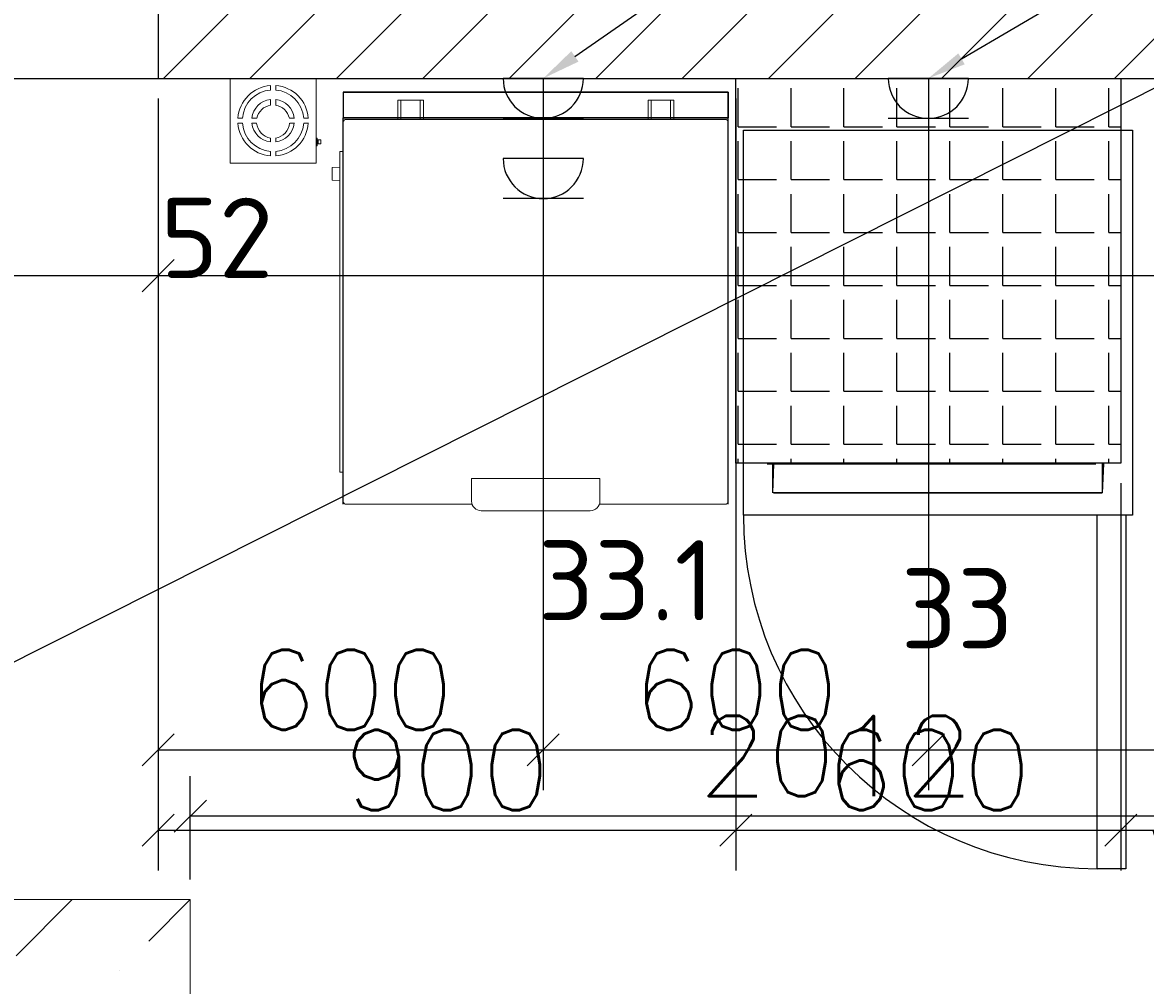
# Model space of a CAD drawing. Header units: millimetres. Extents: x -380244 to 257841, y -4400 to 11650.
# Tile 115 of 140: x 9038 to 10788, y 166 to 1667. Entities that reach past the tile are written whole.
import ezdxf
from ezdxf import colors
from ezdxf.entities.mleader import LeaderData, LeaderLine
from ezdxf.math import Vec2, Vec3

# ---------------------------------------------------------------- set-up
doc = ezdxf.new("R2010")
doc.units = ezdxf.units.MM
doc.linetypes.add('Wipeout_Contour', pattern=[1000, 0, -1000])
for name, color, linetype in [('Door', 1, 'Continuous'), ('Equip2D', 250, 'Continuous'), ('Equip3D', 7, 'Continuous'), ('EquipAnnot', 5, 'Continuous'), ('Plan', 250, 'Continuous'), ('Конструктив - Колонны', 7, 'Continuous'), ('Обмер', 6, 'Continuous'), ('Привязки Вент', 102, 'Continuous'), ('Привязки Электр', 1, 'Continuous'), ('Привязки Электр2', 1, 'Continuous'), ('Трапы', 54, 'Continuous')]:
    doc.layers.add(name, color=color, linetype=linetype)
doc.styles.add('GOST прямой', font='isocpeur.ttf', dxfattribs={"height": 2.5})
doc.styles.add('Выноски', font='isocpeur.ttf', dxfattribs={"height": 2.5})
doc.styles.add('Для Розеток', font='isocpeur.ttf', dxfattribs={"width": 0.8, "height": 2.5})
doc.styles.add('Размеры', font='txt.shx', dxfattribs={"height": 2.5})
doc.dimstyles.new('Main', dxfattribs={"dimscale": 0, "dimtxt": 2.5, "dimasz": 1, "dimexe": 1.25, "dimexo": 0.625, "dimtad": 1, "dimdec": 1, "dimrnd": 0.5, "dimtxsty": 'Размеры', "dimblk": 'OBLIQUE', "dimcen": 2.5, "dimadec": 0, "dimazin": 0, "dimtfac": 1, "dimtdec": 1, "dimtmove": 1, "dimatfit": 2, "dimfxl": 1, "dimarcsym": 0})

# ---------------------------------------------------------------- blocks, each defined once
blk = doc.blocks.new('ec_390783')
at = {"layer": 'Door', "color": 1}
blk.add_lwpolyline([(596, -600), (596, -1151), (551, -1151), (551, -600)], dxfattribs=at)
blk.add_arc((551, -600), 551, 180, 270, dxfattribs=at)
at = {"layer": 'Equip3D', "color": 4, "extrusion": (0, -6.12323e-17, -1)}
for p, q in [((37, -520, 67), (549, -520, 67)), ((47, -520, 67), (45, -565, 65)), ((559, -520, 67), (559, -565, 67)), ((47, -565, 67), (559, -565, 67))]:
    blk.add_line(p, q, dxfattribs=at)
at = {"layer": 'Equip3D', "color": 4}
for p, q in [((549, -520, 1673), (37, -520, 1673)), ((45, -520, 1675), (45, -565, 1675)), ((561, -520, 1675), (559, -565, 1673)), ((559, -565, 1673), (47, -565, 1673))]:
    blk.add_line(p, q, dxfattribs=at)
at = {"layer": 'Equip3D', "color": 4, "extrusion": (0, 1, -6.12323e-17)}
for p, q in [((549, -520, 1673), (37, -520, 1673)), ((37, -520, 67), (549, -520, 67)), ((37, -520, 1673), (37, -520, 67)), ((549, -520, 67), (549, -520, 1673))]:
    blk.add_line(p, q, dxfattribs=at)
at = {"layer": 'Equip3D', "color": 4, "extrusion": (-1, 0, 0)}
for p, q in [((47, -520, 67), (45, -565, 65)), ((45, -520, 1675), (45, -565, 1675))]:
    blk.add_line(p, q, dxfattribs=at)
at = {"layer": 'Equip3D', "color": 4, "extrusion": (1, 0, 0)}
for p in [(561, -520, 1675), (559, -565, 67)]:
    blk.add_line(p, (559, -565, 1673), dxfattribs=at)
at = {"layer": 'Equip3D', "color": 4, "extrusion": (0, -1, 6.12323e-17)}
for p, q in [((559, -565, 1673), (47, -565, 1673)), ((47, -565, 1673), (47, -565, 67)), ((47, -565, 67), (559, -565, 67)), ((559, -565, 67), (559, -565, 1673))]:
    blk.add_line(p, q, dxfattribs=at)
at = {"layer": 'Equip3D', "color": 4, "extrusion": (0, -1, 6.12323e-17), "elevation": 565}
for points in [[(364.9, 993.1), (253.6, 881.8)], [(303.6, 983.7), (257.3, 937.5)], [(352, 935.3), (302.3, 885.7)]]:
    blk.add_lwpolyline(points, dxfattribs=at)
at = {"layer": 'Plan'}
blk.add_lwpolyline([(0, 0), (606, 0), (606, -600), (0, -600)], close=True, dxfattribs=at)
at = {"layer": 'EquipAnnot', "style": 'GOST прямой', "flags": 1}
for tag, p in [('НАИМЕНОВАНИЕ', (0, 0)), ('МОЩНОСТЬ', (-4.1, -13.5)), ('НАПРЯЖЕНИЕ', (-4.1, -18.3)), ('ОПИСАНИЕ', (0, -4.8)), ('РАЗМЕРЫ', (0, -9.5))]:
    blk.add_attdef(tag, p, '', height=2.5, dxfattribs=at)
at = {"layer": 'EquipAnnot', "style": 'GOST прямой'}
blk.add_attdef('НОМЕР', (314, -669.7), '', height=2.5, dxfattribs=at)
blk = doc.blocks.new('*U295')
for p, q in [((0, 0), (0, -150)), ((1000, 0), (1000, -150))]:
    blk.add_line(p, q)
blk.add_lwpolyline([(0, 0), (866, 500), (887.9, 462.1), (21.9, -37.9)], close=True)
blk.add_arc((0, 0), 1000, 0, 30)
blk = doc.blocks.new('A$C4d6b709c')
at = {"color": 0, "linetype": 'Continuous', "lineweight": 0}
for p, q in [((-26.2, 227.5), (-31.2, 227.5)), ((-31.2, 227.5), (-31.2, 202.5)), ((3.8, 227.5), (-26.2, 227.5)), ((-26.2, 222.5), (-26.2, 227.5)), ((8.8, 227.5), (3.8, 227.5)), ((3.8, 227.5), (3.8, 222.5)), ((8.8, 202.5), (8.8, 227.5)), ((358.8, 202.5), (358.8, 227.5)), ((358.8, 227.5), (363.8, 227.5)), ((363.8, 227.5), (363.8, 222.5)), ((363.8, 227.5), (393.8, 227.5)), ((393.8, 227.5), (398.8, 227.5)), ((393.8, 222.5), (393.8, 227.5)), ((398.8, 227.5), (398.8, 202.5)), ((-26.2, 222.5), (-26.2, 197.5)), ((3.8, 197.5), (3.8, 222.5)), ((363.8, 197.5), (363.8, 222.5)), ((393.8, 222.5), (393.8, 197.5)), ((-116.2, -397.5), (-116.2, 192.5)), ((-111.2, 197.5), (478.8, 197.5)), ((-31.2, 197.5), (-31.2, 202.5)), ((-26.2, 197.5), (3.8, 197.5)), ((8.8, 202.5), (8.8, 197.5)), ((358.8, 202.5), (358.8, 197.5)), ((393.8, 197.5), (363.8, 197.5)), ((398.8, 197.5), (398.8, 202.5)), ((483.8, 192.5), (483.8, -397.5)), ((-116.2, 147.5), (-121.2, 147.5)), ((-121.2, 147.5), (-121.2, 132.5)), ((-133.2, 122.5), (-121.2, 123.2)), ((-133.2, 122.5), (-133.2, 102.5)), ((-121.2, -337.5), (-121.2, 132.5)), ((-133.2, 102.5), (-121.2, 101.8)), ((-121.2, -337.5), (-121.2, -352.5)), ((-116.2, -352.5), (-121.2, -352.5)), ((83.8, -362.5), (283.8, -362.5)), ((83.8, -397.5), (83.8, -362.5)), ((283.8, -362.5), (283.8, -397.5)), ((84.7, -402.5), (-111.2, -402.5)), ((268.8, -412.5), (98.8, -412.5)), ((478.8, -402.5), (283, -402.5))]:
    blk.add_line(p, q, dxfattribs=at)
for centre, radius, start, end in [((-111.2, 192.5), 5, 90, 180), ((478.8, 192.5), 5, 0, 90), ((-111.2, -397.5), 5, 180, 270), ((98.8, -397.5), 15, 180, 270), ((268.8, -397.5), 15, 270, 0), ((478.8, -397.5), 5, 270, 360)]:
    blk.add_arc(centre, radius, start, end, dxfattribs=at)
blk = doc.blocks.new('ec_183795')
at = {"layer": 'Door', "extrusion": (0, 1, -1.83697e-16)}
for p, q in [((0, 42.5, 827.5), (0, 2.5, 827.5)), ((0, 42.5, 1427.5), (0, 2.5, 1427.5)), ((600, 2.5, 827.5), (600, 42.5, 827.5)), ((600, 42.5, 1427.5), (600, 2.5, 1427.5))]:
    blk.add_line(p, q, dxfattribs=at)
for elevation in [42.5, 2.5]:
    blk.add_lwpolyline([(0, 1427.5), (-600, 1427.5), (-600, 827.5), (0, 827.5)], close=True, dxfattribs=dict(at, elevation=elevation))
at = {"layer": 'Door', "extrusion": (-1, 0, 0)}
for centre in [(-15, 812.5), (-15, 812.5, -600)]:
    blk.add_arc(centre, 615.1, 358.8356, 88.8356, dxfattribs=at)
at = {"layer": 'Equip2D'}
blk.add_blockref('A$C4d6b709c', (116.2, -197.5), dxfattribs=at)
at = {"layer": 'EquipAnnot', "style": 'GOST прямой', "flags": 1}
for tag, p in [('НАИМЕНОВАНИЕ', (0, 0)), ('ОПИСАНИЕ', (0, -4.8)), ('РАЗМЕРЫ', (0, -9.5)), ('МОЩНОСТЬ', (0, -14.2)), ('НАПРЯЖЕНИЕ', (0, -19))]:
    blk.add_attdef(tag, p, '', height=2.5, dxfattribs=at)
at = {"layer": 'EquipAnnot', "style": 'GOST прямой'}
blk.add_attdef('НОМЕР', (303.4, -670.4), '', height=2.5, dxfattribs=at)
blk = doc.blocks.new('A$C9f3f5d5d')
at = {"color": 0, "linetype": 'Continuous', "lineweight": 0}
for p, q in [((32678.5, 13993.5), (32678.5, 14125.5)), ((32678.5, 14125.5), (32812.5, 14125.5)), ((32812.5, 14125.5), (32812.5, 13993.5)), ((32741.5, 14114.4), (32741.5, 14107.3)), ((32749.5, 14107.3), (32749.5, 14114.4)), ((32741.5, 14092.5), (32741.5, 14083.7)), ((32749.5, 14083.7), (32749.5, 14092.5)), ((32690.7, 14063.5), (32697.7, 14063.5)), ((32697.7, 14055.5), (32690.7, 14055.5)), ((32712.5, 14063.5), (32720.2, 14063.5)), ((32719.7, 14055.5), (32712.5, 14055.5)), ((32770.9, 14063.5), (32778.6, 14063.5)), ((32778.6, 14055.5), (32771.4, 14055.5)), ((32793.4, 14063.5), (32800.4, 14063.5)), ((32800.4, 14055.5), (32793.4, 14055.5)), ((32741.5, 14032.5), (32741.5, 14026.5)), ((32749.5, 14026.5), (32749.5, 14032.5)), ((32814.2, 14032.2), (32812.5, 14032.2)), ((32814.2, 14020.5), (32812.5, 14020.5)), ((32813.5, 14029.5), (32814.2, 14029.5)), ((32813.5, 14023.5), (32813.5, 14029.5)), ((32814.2, 14023.5), (32813.5, 14023.5)), ((32814.2, 14020.5), (32814.2, 14032.2)), ((32814.2, 14029.5), (32820, 14029.5)), ((32820, 14023.5), (32814.2, 14023.5)), ((32815.6, 14023.5), (32815.6, 14029.5)), ((32820, 14023.5), (32820, 14029.5)), ((32741.5, 14011.7), (32741.5, 14004.7)), ((32749.5, 14004.7), (32749.5, 14011.7)), ((32812.5, 13993.5), (32678.5, 13993.5))]:
    blk.add_line(p, q, dxfattribs=at)
for centre, radius, start, end in [((32745.5, 14059.5), 55, 94.1706, 175.8294), ((32745.5, 14059.5), 48, 94.7802, 175.2198), ((32745.5, 14059.5), 55, 4.1706, 85.8294), ((32745.5, 14059.5), 48, 4.7802, 85.2198), ((32745.5, 14059.5), 33.3, 96.9072, 173.0928), ((32745.5, 14059.5), 33.3, 6.9072, 83.0928), ((32745.5, 14058.1), 25.9, 98.8688, 167.9436), ((32745.5, 14058.1), 25.9, 12.0564, 81.1312), ((32745.5, 14059.5), 55, 184.1706, 265.8294), ((32745.5, 14059.5), 48, 184.7802, 265.2198), ((32745.5, 14059.5), 33.3, 186.9072, 263.0928), ((32745.5, 14058.1), 25.9, 185.7086, 261.1312), ((32745.5, 14058.1), 25.9, 278.8688, 354.2914), ((32745.5, 14059.5), 33.3, 276.9072, 353.0928), ((32745.5, 14059.5), 48, 274.7802, 355.2198), ((32745.5, 14059.5), 55, 274.1706, 355.8294)]:
    blk.add_arc(centre, radius, start, end, dxfattribs=at)
blk = doc.blocks.new('ОВУ-03')
at = {"layer": 'Equip2D'}
blk.add_blockref('A$C9f3f5d5d', (-32678.5, -14125.5), dxfattribs=at)
at = {"layer": 'EquipAnnot', "style": 'GOST прямой', "flags": 1}
for tag, p in [('НАИМЕНОВАНИЕ', (187.7, -64.4)), ('ОПИСАНИЕ', (184.5, -115.6)), ('РАЗМЕРЫ', (204.2, -153.9)), ('МОЩНОСТЬ', (175.4, -200.3)), ('НАПРЯЖЕНИЕ', (166.2, -540.7)), ('ВЕС', (166.2, -778.2))]:
    blk.add_attdef(tag, p, '', height=125, dxfattribs=at)
at = {"layer": 'EquipAnnot', "style": 'GOST прямой'}
blk.add_attdef('НОМЕР', (-108.9, -311.2), '', height=125, dxfattribs=at)
blk = doc.blocks.new('Роз_2пол_земля_скрытая_1-100')
for points in [[(0, 62.5), (0, 125)], [(-62.5, 62.5), (62.5, 62.5)], [(0, 0), (0, 62.5)], [(-62.5, 0), (62.5, 0)]]:
    blk.add_lwpolyline(points)
blk.add_arc((0, 0), 62.5, 0, 180)
at = {"style": 'Для Розеток', "width": 0.8}
blk.add_attdef('КОЛ_РОЗЕТОК', (62.5, 62.5), '', height=62.5, dxfattribs=at)
blk = doc.blocks.new('_Oblique')
at = {"color": 0, "linetype": 'ByBlock', "lineweight": -2}
blk.add_line((-0.5, -0.5), (0.5, 0.5), dxfattribs=at)
blk = doc.blocks.new('*D330')
at = {"layer": 'Defpoints', "color": 0, "transparency": 16777216}
for p in [(9250, 1580), (9850, 1580), (9850, 533.2)]:
    blk.add_point(p, dxfattribs=at)
at = {"layer": 'Привязки Электр', "color": 0, "lineweight": -2, "transparency": 16777216}
for p, q in [((9250, 1548.8), (9250, 470.7)), ((9850, 1548.8), (9850, 470.7)), ((9250, 533.2), (9850, 533.2))]:
    blk.add_line(p, q, dxfattribs=at)
at = {"layer": 'Привязки Электр', "color": 0, "lineweight": -2, "transparency": 16777216, "xscale": 50, "yscale": 50, "zscale": 50, "rotation": 180}
blk.add_blockref('_Oblique', (9250, 533.2), dxfattribs=at)
at = {"layer": 'Привязки Электр', "color": 0, "lineweight": -2, "transparency": 16777216, "xscale": 50, "yscale": 50, "zscale": 50}
blk.add_blockref('_Oblique', (9850, 533.2), dxfattribs=at)
at = {"layer": 'Привязки Электр', "color": 0, "transparency": 16777216, "insert": (9550, 626.9), "char_height": 125, "attachment_point": 5, "style": 'Размеры'}
blk.add_mtext('600', dxfattribs=at)
blk = doc.blocks.new('*D331')
at = {"layer": 'Defpoints', "color": 0, "transparency": 16777216}
for p in [(9850, 1580), (10450, 1580), (10450, 533.2)]:
    blk.add_point(p, dxfattribs=at)
at = {"layer": 'Привязки Электр', "color": 0, "lineweight": -2, "transparency": 16777216}
for p, q in [((9850, 1548.8), (9850, 470.7)), ((10450, 1548.8), (10450, 470.7)), ((9850, 533.2), (10450, 533.2))]:
    blk.add_line(p, q, dxfattribs=at)
at = {"layer": 'Привязки Электр', "color": 0, "lineweight": -2, "transparency": 16777216, "xscale": 50, "yscale": 50, "zscale": 50, "rotation": 180}
blk.add_blockref('_Oblique', (9850, 533.2), dxfattribs=at)
at = {"layer": 'Привязки Электр', "color": 0, "lineweight": -2, "transparency": 16777216, "xscale": 50, "yscale": 50, "zscale": 50}
blk.add_blockref('_Oblique', (10450, 533.2), dxfattribs=at)
at = {"layer": 'Привязки Электр', "color": 0, "transparency": 16777216, "insert": (10150, 626.9), "char_height": 125, "attachment_point": 5, "style": 'Размеры'}
blk.add_mtext('600', dxfattribs=at)
blk = doc.blocks.new('*D332')
at = {"layer": 'Defpoints', "color": 0, "transparency": 16777216}
for p in [(10450, 1580), (11750, 1580), (11750, 533.2)]:
    blk.add_point(p, dxfattribs=at)
at = {"layer": 'Привязки Электр', "color": 0, "lineweight": -2, "transparency": 16777216}
for p, q in [((10450, 1548.8), (10450, 470.7)), ((11750, 1548.8), (11750, 470.7)), ((10450, 533.2), (11750, 533.2))]:
    blk.add_line(p, q, dxfattribs=at)
at = {"layer": 'Привязки Электр', "color": 0, "lineweight": -2, "transparency": 16777216, "xscale": 50, "yscale": 50, "zscale": 50, "rotation": 180}
blk.add_blockref('_Oblique', (10450, 533.2), dxfattribs=at)
at = {"layer": 'Привязки Электр', "color": 0, "lineweight": -2, "transparency": 16777216, "xscale": 50, "yscale": 50, "zscale": 50}
blk.add_blockref('_Oblique', (11750, 533.2), dxfattribs=at)
at = {"layer": 'Привязки Электр', "color": 0, "transparency": 16777216, "insert": (11100, 626.9), "char_height": 125, "attachment_point": 5, "style": 'Размеры'}
blk.add_mtext('1300', dxfattribs=at)
blk = doc.blocks.new('*D390')
at = {"layer": 'Defpoints', "color": 0, "transparency": 16777216}
for p in [(9300, 430), (11312, 430), (9300, 300)]:
    blk.add_point(p, dxfattribs=at)
at = {"layer": 'Трапы', "color": 0, "lineweight": -2, "transparency": 16777216}
for p, q in [((9300, 331.3), (9300, 492.5)), ((11312, 461.3), (11312, 492.5)), ((11312, 430), (9300, 430))]:
    blk.add_line(p, q, dxfattribs=at)
at = {"layer": 'Трапы', "color": 0, "lineweight": -2, "transparency": 16777216, "xscale": 50, "yscale": 50, "zscale": 50, "rotation": 180}
blk.add_blockref('_Oblique', (9300, 430), dxfattribs=at)
at = {"layer": 'Трапы', "color": 0, "lineweight": -2, "transparency": 16777216, "xscale": 50, "yscale": 50, "zscale": 50}
blk.add_blockref('_Oblique', (11312, 430), dxfattribs=at)
at = {"layer": 'Трапы', "color": 0, "transparency": 16777216, "insert": (10306, 523.8), "char_height": 125, "attachment_point": 5, "style": 'Размеры'}
blk.add_mtext('2012', dxfattribs=at)
blk = doc.blocks.new('Вент решетка 600x600')
at = {"layer": 'Привязки Вент'}
h = blk.add_hatch(dxfattribs=at)
h.set_pattern_fill('ANGLE', color=256, scale=300)
h.set_pattern_definition([(0, (-34644.045, -18047.86), (0, 82.5), [60, -22.5]), (90, (-34644.045, -18047.86), (-82.5, 5e-15), [60, -22.5])])
h.paths.add_polyline_path([(0, 0), (600, 0), (600, 600), (0, 600)])
blk.add_lwpolyline([(0, 600), (600, 600), (600, 0), (0, 0)], close=True, dxfattribs=at)
blk = doc.blocks.new('*D427')
at = {"layer": 'Defpoints', "color": 0, "transparency": 16777216}
for p in [(9250, 1580), (10150, 1580), (10150, 408)]:
    blk.add_point(p, dxfattribs=at)
at = {"layer": 'Привязки Вент', "color": 0, "lineweight": -2, "transparency": 16777216}
for p, q in [((9250, 1548.8), (9250, 345.5)), ((10150, 1548.8), (10150, 345.5)), ((9250, 408), (10150, 408))]:
    blk.add_line(p, q, dxfattribs=at)
at = {"layer": 'Привязки Вент', "color": 0, "lineweight": -2, "transparency": 16777216, "xscale": 50, "yscale": 50, "zscale": 50, "rotation": 180}
blk.add_blockref('_Oblique', (9250, 408), dxfattribs=at)
at = {"layer": 'Привязки Вент', "color": 0, "lineweight": -2, "transparency": 16777216, "xscale": 50, "yscale": 50, "zscale": 50}
blk.add_blockref('_Oblique', (10150, 408), dxfattribs=at)
at = {"layer": 'Привязки Вент', "color": 0, "transparency": 16777216, "insert": (9700, 501.8), "char_height": 125, "attachment_point": 5, "style": 'Размеры'}
blk.add_mtext('900', dxfattribs=at)
blk = doc.blocks.new('*D428')
at = {"layer": 'Defpoints', "color": 0, "transparency": 16777216}
for p in [(10150, 1580), (10750, 980), (10750, 408)]:
    blk.add_point(p, dxfattribs=at)
at = {"layer": 'Привязки Вент', "color": 0, "lineweight": -2, "transparency": 16777216}
for p, q in [((10150, 1548.8), (10150, 345.5)), ((10750, 948.8), (10750, 345.5)), ((10150, 408), (10750, 408))]:
    blk.add_line(p, q, dxfattribs=at)
at = {"layer": 'Привязки Вент', "color": 0, "lineweight": -2, "transparency": 16777216, "xscale": 50, "yscale": 50, "zscale": 50, "rotation": 180}
blk.add_blockref('_Oblique', (10150, 408), dxfattribs=at)
at = {"layer": 'Привязки Вент', "color": 0, "lineweight": -2, "transparency": 16777216, "xscale": 50, "yscale": 50, "zscale": 50}
blk.add_blockref('_Oblique', (10750, 408), dxfattribs=at)
at = {"layer": 'Привязки Вент', "color": 0, "transparency": 16777216, "insert": (10450, 501.8), "char_height": 125, "attachment_point": 5, "style": 'Размеры'}
blk.add_mtext('600', dxfattribs=at)
blk = doc.blocks.new('*D429')
at = {"layer": 'Defpoints', "color": 0, "transparency": 16777216}
for p in [(10750, 980), (10850, 980), (10850, 408)]:
    blk.add_point(p, dxfattribs=at)
at = {"layer": 'Привязки Вент', "color": 0, "lineweight": -2, "transparency": 16777216}
for p, q in [((10750, 948.8), (10750, 345.5)), ((10850, 948.8), (10850, 345.5)), ((10750, 408), (10850, 408)), ((10800, 408), (10889.1, 111.1)), ((10889.1, 111.1), (11201.6, 111.1))]:
    blk.add_line(p, q, dxfattribs=at)
at = {"layer": 'Привязки Вент', "color": 0, "lineweight": -2, "transparency": 16777216, "xscale": 50, "yscale": 50, "zscale": 50, "rotation": 180}
blk.add_blockref('_Oblique', (10750, 408), dxfattribs=at)
at = {"layer": 'Привязки Вент', "color": 0, "lineweight": -2, "transparency": 16777216, "xscale": 50, "yscale": 50, "zscale": 50}
blk.add_blockref('_Oblique', (10850, 408), dxfattribs=at)
at = {"layer": 'Привязки Вент', "color": 0, "transparency": 16777216, "insert": (11045.3, 204.9), "char_height": 125, "attachment_point": 5, "style": 'Размеры'}
blk.add_mtext('100', dxfattribs=at)
blk = doc.blocks.new('*D474')
at = {"layer": 'Defpoints', "color": 0, "transparency": 16777216}
for p in [(8250, 1580), (9250, 1580), (9250, 1272.5)]:
    blk.add_point(p, dxfattribs=at)
at = {"layer": 'Обмер', "color": 0, "lineweight": -2, "transparency": 16777216}
for p, q in [((8250, 1548.8), (8250, 1210)), ((9250, 1548.8), (9250, 1210)), ((8250, 1272.5), (9250, 1272.5))]:
    blk.add_line(p, q, dxfattribs=at)
at = {"layer": 'Обмер', "color": 0, "lineweight": -2, "transparency": 16777216, "xscale": 50, "yscale": 50, "zscale": 50, "rotation": 180}
blk.add_blockref('_Oblique', (8250, 1272.5), dxfattribs=at)
at = {"layer": 'Обмер', "color": 0, "lineweight": -2, "transparency": 16777216, "xscale": 50, "yscale": 50, "zscale": 50}
blk.add_blockref('_Oblique', (9250, 1272.5), dxfattribs=at)
at = {"layer": 'Обмер', "color": 0, "transparency": 16777216, "insert": (8750, 1366.2), "char_height": 125, "attachment_point": 5, "style": 'Размеры'}
blk.add_mtext('1000', dxfattribs=at)
blk = doc.blocks.new('*D475')
at = {"layer": 'Defpoints', "color": 0, "transparency": 16777216}
for p in [(9250, 1580), (12850, 1580), (12850, 1272.5)]:
    blk.add_point(p, dxfattribs=at)
at = {"layer": 'Обмер', "color": 0, "lineweight": -2, "transparency": 16777216}
for p, q in [((9250, 1548.8), (9250, 1210)), ((12850, 1548.8), (12850, 1210)), ((9250, 1272.5), (12850, 1272.5))]:
    blk.add_line(p, q, dxfattribs=at)
at = {"layer": 'Обмер', "color": 0, "lineweight": -2, "transparency": 16777216, "xscale": 50, "yscale": 50, "zscale": 50, "rotation": 180}
blk.add_blockref('_Oblique', (9250, 1272.5), dxfattribs=at)
at = {"layer": 'Обмер', "color": 0, "lineweight": -2, "transparency": 16777216, "xscale": 50, "yscale": 50, "zscale": 50}
blk.add_blockref('_Oblique', (12850, 1272.5), dxfattribs=at)
at = {"layer": 'Обмер', "color": 0, "transparency": 16777216, "insert": (11050, 1366.2), "char_height": 125, "attachment_point": 5, "style": 'Размеры'}
blk.add_mtext('3600', dxfattribs=at)

msp = doc.modelspace()

# ---------------------------------------------------------------- hatches: boundary and pattern name
h = msp.add_hatch()
h.set_pattern_fill('ANSI31', color=256, scale=30)
h.paths.add_polyline_path([(13000, 1730), (9250, 1730), (9250, 1580), (13000, 1580)])

# ---------------------------------------------------------------- linework, layer by layer
msp.add_lwpolyline([(13000, 1730), (9250, 1730), (9250, 1580), (13000, 1580)], close=True)

# ---------------------------------------------------------------- block references
msp.add_blockref('*U295', (8250, 1730))
ref = msp.add_blockref('ОВУ-03', (9362, 1580))
ref.add_attrib('НОМЕР', '52', (9253.15, 1268.83), dxfattribs={"layer": 'EquipAnnot', "height": 125, "style": 'GOST прямой'})
ref = msp.add_blockref('ec_183795', (9538.22, 1516.07))
ref.add_attrib('НОМЕР', '33.1', (9841.63, 735.12), dxfattribs={"layer": 'EquipAnnot', "height": 125, "style": 'GOST прямой'})
ref = msp.add_blockref('ec_390783', (10161.95, 1499.12))
ref.add_attrib('НОМЕР', '33', (10406.99, 691.31), dxfattribs={"layer": 'EquipAnnot', "height": 125, "style": 'GOST прямой'})
at = {"layer": 'Привязки Вент'}
msp.add_blockref('Вент решетка 600x600', (10150, 980), dxfattribs=at)
at = {"layer": 'Привязки Электр', "rotation": 180}
for p in [(9850, 1580), (10450, 1580), (9850, 1455)]:
    msp.add_blockref('Роз_2пол_земля_скрытая_1-100', p, dxfattribs=at)

# ---------------------------------------------------------------- dimensions: what is measured, and where the dimension line sits
at = {"layer": 'Обмер'}
for base, p1, p2, picture, middle in [((9250, 1272.49), (8250, 1580), (9250, 1580), '*D474', (8750, 1366.24)), ((12850, 1272.49), (9250, 1580), (12850, 1580), '*D475', (11050, 1366.24))]:
    dim = msp.add_linear_dim(base=base, p1=p1, p2=p2, dimstyle='Main', dxfattribs=at)
    dim.commit()
    dim.dimension.update_dxf_attribs({"geometry": picture, "text_midpoint": middle})
at = {"layer": 'Привязки Вент'}
for base, p1, p2, picture, middle in [((10150, 408.01), (9250, 1580), (10150, 1580), '*D427', (9700, 501.76)), ((10750, 408.01), (10150, 1580), (10750, 980), '*D428', (10450, 501.76)), ((10850, 408.01), (10750, 980), (10850, 980), '*D429', (10920.31, 204.88))]:
    dim = msp.add_linear_dim(base=base, p1=p1, p2=p2, dimstyle='Main', dxfattribs=at)
    dim.commit()
    dim.dimension.update_dxf_attribs({"geometry": picture, "text_midpoint": middle})
at = {"layer": 'Привязки Электр'}
for base, p1, p2, picture, middle in [((9850, 533.19), (9250, 1580), (9850, 1580), '*D330', (9550, 626.94)), ((10450, 533.19), (9850, 1580), (10450, 1580), '*D331', (10150, 626.94)), ((11750, 533.19), (10450, 1580), (11750, 1580), '*D332', (11100, 626.94))]:
    dim = msp.add_linear_dim(base=base, p1=p1, p2=p2, dimstyle='Main', dxfattribs=at)
    dim.commit()
    dim.dimension.update_dxf_attribs({"geometry": picture, "text_midpoint": middle})

# ---------------------------------------------------------------- leaders
ml = msp.add_multileader_mtext('Standard', dxfattribs=at)
ml.set_content('Э1Ф 220 0,18кВт розетка h=50, поз.33.1\\PЭ1Ф 220 0,1кВт розетка h=1200, поз.52', color=256, style='Выноски')
ml.set_leader_properties()
ml.build(insert=Vec2(0, 0))
ml.multileader.update_dxf_attribs({"text_left_attachment_type": 6, "text_right_attachment_type": 6, "arrow_head_size": 60, "scale": 50})
ctx = ml.context
ctx.base_point, ctx.scale, ctx.char_height, ctx.arrow_head_size, ctx.landing_gap_size, ctx.plane_origin = Vec3(13763.22, 4020.97), 50, 125, 60, 100, Vec3(9850, 1580)
ctx.left_attachment, ctx.right_attachment = 6, 6
notes = []
notes.append((ctx, [(0, (1, 1, 0), (13363.22, 4020.97), (1, 0), 400, [(0, [(9850, 1580)], 0, [])])]))
ctx.mtext.insert, ctx.mtext.width, ctx.mtext.flow_direction = Vec3(13863.22, 4183.47), 4099.6576, 5
ml = msp.add_multileader_mtext('Standard', dxfattribs=at)
ml.set_content('Э1Ф 220 0,24кВт розетка h=500, поз.33', color=256, style='Выноски')
ml.set_leader_properties()
ml.build(insert=Vec2(0, 0))
ml.multileader.update_dxf_attribs({"text_left_attachment_type": 6, "text_right_attachment_type": 6, "arrow_head_size": 60, "scale": 50})
ctx = ml.context
ctx.base_point, ctx.scale, ctx.char_height, ctx.arrow_head_size, ctx.landing_gap_size, ctx.plane_origin = Vec3(13763.22, 3292.6), 50, 125, 60, 100, Vec3(10450, 1580)
ctx.left_attachment, ctx.right_attachment = 6, 6
notes.append((ctx, [(0, (1, 1, 0), (13363.22, 3292.6), (1, 0), 400, [(0, [(10450, 1580)], 0, [])])]))
ctx.mtext.insert, ctx.mtext.flow_direction = Vec3(13863.22, 3455.1), 5
ml = msp.add_multileader_mtext('Standard', dxfattribs=at)
ml.set_content('Э1Ф 220 0,3кВт розетка, монтаж по месту, поз.40\\PЭ1Ф 220 3,5кВт розетка, монтаж по месту, поз.44\\PЭ1Ф 220 0,14кВт розетка, монтаж по месту, поз.45', color=256, style='Выноски')
ml.set_leader_properties()
ml.build(insert=Vec2(0, 0))
ml.multileader.update_dxf_attribs({"text_left_attachment_type": 6, "text_right_attachment_type": 6, "arrow_head_size": 60, "scale": 50})
ctx = ml.context
ctx.base_point, ctx.scale, ctx.char_height, ctx.arrow_head_size, ctx.landing_gap_size, ctx.plane_origin = Vec3(13763.22, 1661.47), 50, 125, 60, 100, Vec3(9900, -1112)
ctx.left_attachment, ctx.right_attachment = 6, 6
notes.append((ctx, [(0, (1, 1, 0), (13363.22, 1661.47), (1, 0), 400, [(0, [(9900, -1112)], 0, [])])]))
ctx.mtext.insert, ctx.mtext.width, ctx.mtext.flow_direction = Vec3(13863.22, 1823.97), 4258.271, 5
at = {"layer": 'Привязки Электр2'}
ml = msp.add_multileader_mtext('Standard', dxfattribs=at)
ml.set_content('{\\C256;Э1Ф 220 0,1кВт розетка на потолке\\PВключение розетки с настенного выключателя поз.53}', color=256, style='Выноски')
ml.set_leader_properties()
ml.build(insert=Vec2(0, 0))
ml.multileader.update_dxf_attribs({"text_left_attachment_type": 6, "text_right_attachment_type": 6, "arrow_head_size": 60, "scale": 50})
ctx = ml.context
ctx.base_point, ctx.scale, ctx.char_height, ctx.arrow_head_size, ctx.landing_gap_size, ctx.plane_origin = Vec3(13763.22, 2854.18), 50, 125, 60, 100, Vec3(8476.99, 394.48)
ctx.left_attachment, ctx.right_attachment = 6, 6
notes.append((ctx, [(1, (1, 1, 0), (13363.22, 2854.18), (1, 0), 400, [(0, [(8476.99, 394.48)], 0, [])])]))
ctx.mtext.insert, ctx.mtext.flow_direction = Vec3(13863.22, 3016.68), 5
at = {"layer": 'Привязки Электр2', "color": 6}
ml = msp.add_multileader_mtext('Standard', dxfattribs=at)
ml.set_content('Выключатель подсветки "синей" зоны\\Pбарной стойки. Монтаж по месту.', color=6, style='Выноски')
ml.set_leader_properties()
ml.build(insert=Vec2(0, 0))
ml.multileader.update_dxf_attribs({"text_left_attachment_type": 6, "text_right_attachment_type": 6, "arrow_head_size": 60, "scale": 50})
ctx = ml.context
ctx.base_point, ctx.scale, ctx.char_height, ctx.arrow_head_size, ctx.landing_gap_size, ctx.plane_origin = Vec3(13763.22, 2262.26), 50, 125, 60, 100, Vec3(10650, -412)
ctx.left_attachment, ctx.right_attachment = 6, 6
notes.append((ctx, [(0, (1, 1, 0), (13363.22, 2262.26), (1, 0), 400, [(0, [(10650, -412)], 0, [])])]))
ctx.mtext.insert, ctx.mtext.flow_direction = Vec3(13863.22, 2424.76), 5
for ctx, leaders in notes:
    for number, flags, end, landing, length, lines in leaders:
        leader = LeaderData()
        leader.index, (leader.has_last_leader_line, leader.has_dogleg_vector, leader.attachment_direction) = number, flags
        leader.last_leader_point, leader.dogleg_vector, leader.dogleg_length = Vec3(end), Vec3(landing), length
        for number, points, colour, breaks in lines:
            line = LeaderLine()
            line.index, line.vertices, line.color, line.breaks = number, Vec3.list(points), colors.encode_raw_color(colour), breaks
            leader.lines.append(line)
        ctx.leaders.append(leader)

# ---------------------------------------------------------------- wipeouts: each hides what was drawn before it
at = {"color": 254, "linetype": 'Wipeout_Contour', "lineweight": 0, "ltscale": 9933061.518011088}
msp.add_wipeout([(8700, -300), (9300, -300), (9300, 300), (8700, 300)], dxfattribs=at).dxf.layer = 'Конструктив - Колонны'

# ---------------------------------------------------------------- next in the draw order: hatches: boundary and pattern name
at = {"layer": 'Конструктив - Колонны', "linetype": 'Continuous', "lineweight": 15}
h = msp.add_hatch(dxfattribs=at)
h.set_pattern_fill('БЕТОН_01_000D', style=0, pattern_type=2)
h.set_pattern_definition([(45, (-45000, -54000), (-183.8478, 183.8478), [195, -65, 0, -65]), (45, (-44977.02, -53793.17), (-183.8478, 183.8478), [195, -65, 0, -65])])
h.paths.add_polyline_path([(8700, -300), (9300, -300), (9300, 300), (8700, 300)])

# ---------------------------------------------------------------- next in the draw order: linework, layer by layer
at = {"layer": 'Конструктив - Колонны', "color": 7, "linetype": 'Continuous', "lineweight": 15, "flags": 128}
msp.add_lwpolyline([(8700, -300), (9300, -300), (9300, 300), (8700, 300)], close=True, dxfattribs=at)
at = {"layer": 'Обмер'}
msp.add_lwpolyline([(3612, 1580), (12850, 1580), (12850, 580), (13000, 580), (13000, -1312), (3612, -1312), (3612, -1012), (1612, -1012), (1612, -312), (3612, -312)], close=True, dxfattribs=at)

# ---------------------------------------------------------------- next in the draw order: dimensions: what is measured, and where the dimension line sits
at = {"layer": 'Трапы'}
dim = msp.add_linear_dim(base=(9300, 430), p1=(11312, 430), p2=(9300, 300), dimstyle='Main', dxfattribs=at)
dim.commit()
dim.dimension.update_dxf_attribs({"geometry": '*D390', "text_midpoint": (10306, 523.75)})

doc.saveas('drawing.dxf')
